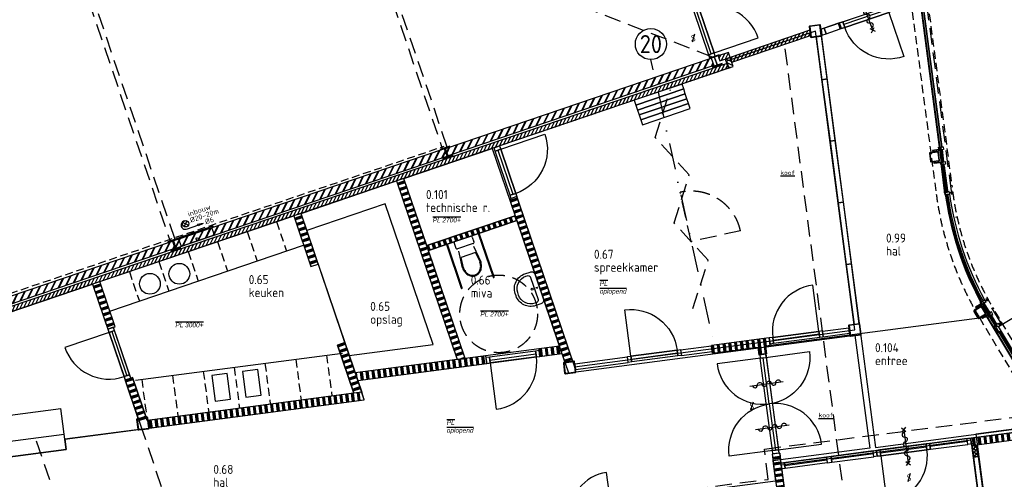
# Model space of a CAD drawing. Header units: millimetres. Extents: x -30480 to 214890, y -181324 to 108676.
# Tile 21 of 48: x 84436 to 103447, y -139206 to -130331. Entities that reach past the tile are written whole.
import ezdxf
from ezdxf.enums import TextEntityAlignment as Align
from ezdxf.xclip import XClip

# ---------------------------------------------------------------- set-up
doc = ezdxf.new("R2010")
doc.units = ezdxf.units.MM
doc.header["$LTSCALE"] = 100
doc.header["$XCLIPFRAME"] = 2
for name, pattern in [('082403 X-ref$0$DASHDOT2', [12.7, 6.35, -3.175, 0, -3.175]), ('082403 X-ref$0$DASHDOTX2', [50.8, 25.4, -12.7, 0, -12.7]), ('082403 X-ref$0$DASHED', [0.75, 0.5, -0.25]), ('082403 X-ref$0$DASHED2', [9.525, 6.35, -3.175]), ('082403 X-ref$0$HIDDEN2', [4.7625, 3.175, -1.5875])]:
    doc.linetypes.add(name, pattern=pattern)
for name, color, linetype in [('082403 X-ref$0$Beveilig-Alg-Az', 253, 'Continuous'), ('082403 X-ref$0$Beveilig-Alg-Txt', 253, 'Continuous'), ('082403 X-ref$0$Beveilig-Dik-Az', 1, '082403 X-ref$0$HIDDEN2'), ('082403 X-ref$0$bib', 253, 'Continuous'), ('082403 X-ref$0$BiKoz-Draai-Az', 253, 'Continuous'), ('082403 X-ref$0$BiKoz-Hout-Az', 253, 'Continuous'), ('082403 X-ref$0$BiKoz-Hout-Drs', 253, 'Continuous'), ('082403 X-ref$0$BiWand-Alg-Arc', 8, 'Continuous'), ('082403 X-ref$0$BiWand-Bakst-Drs', 253, 'Continuous'), ('082403 X-ref$0$BiWand-Syst-Drs', 253, 'Continuous'), ('082403 X-ref$0$BuKoz-Alum-Az', 253, 'Continuous'), ('082403 X-ref$0$BuKoz-Alum-Drs', 253, 'Continuous'), ('082403 X-ref$0$BuWand-Alg-Arc', 253, 'Continuous'), ('082403 X-ref$0$BuWand-Bakst-Drs', 253, 'Continuous'), ('082403 X-ref$0$Construct-Beton-Drs', 253, 'Continuous'), ('082403 X-ref$0$Construct-Staal-Drs', 253, 'Continuous'), ('082403 X-ref$0$DakAfw-Alg-Az', 253, 'Continuous'), ('082403 X-ref$0$DIM25', 8, 'Continuous'), ('082403 X-ref$0$Inricht-Alg-Az', 253, 'Continuous'), ('082403 X-ref$0$kozijn', 8, 'Continuous'), ('082403 X-ref$0$kozijn1', 8, 'Continuous'), ('082403 X-ref$0$MTXT25-1', 253, 'Continuous'), ('082403 X-ref$0$MTXT35-1', 253, 'Continuous'), ('082403 X-ref$0$nieuw uitzet', 253, 'Continuous'), ('082403 X-ref$0$Plafond-Hout-Drs', 8, 'Continuous'), ('082403 X-ref$0$Sanitair-Alg-Az', 253, 'Continuous'), ('082403 X-ref$0$Stramien-Alg-Az', 9, '082403 X-ref$0$DASHDOT2'), ('082403 X-ref$0$Stramien-Alg-Drs', 8, 'Continuous'), ('082403 X-ref$0$Stramien-Alg-Txt', 253, 'Continuous'), ('082403 X-ref$0$Trap-Beton-Az', 253, 'Continuous'), ('082403 X-ref$0$TXT18', 253, 'Continuous'), ('082403 X-ref$0$Vloer-Alg-Arc', 253, 'Continuous')]:
    doc.layers.add(name, color=color, linetype=linetype)
doc.layers.add('082403 X-ref$0$Opp mfa', color=8, linetype='Continuous', plot=False)
doc.layers.add('082403 X-ref$0$Opp trias', color=8, linetype='Continuous', plot=False)
doc.styles.add('082403 X-ref$0$BOS', font='isocp.shx')
doc.styles.add('082403 X-ref$0$BOS3', font='isocp.shx')
doc.styles.add('082403 X-ref$0$Standard', font='isocp.shx')
pattern_1 = [(97.5, (-6e-11, 6e-14), (-111.53755, -14.6842), []), (97.5, (6.2, 0.82), (-111.53755, -14.6842), []), (97.5, (12.39, 1.63), (-111.53755, -14.6842), []), (97.5, (18.59, 2.45), (-111.53755, -14.6842), []), (97.5, (24.79, 3.26), (-111.53755, -14.6842), []), (97.5, (30.98, 4.08), (-111.53755, -14.6842), []), (97.5, (37.18, 4.9), (-111.53755, -14.6842), [])]
pattern_2 = [(198.75, (-6e-11, 6e-14), (36.16194, -106.52964), []), (198.75, (-2.01, 5.92), (36.16194, -106.52964), []), (198.75, (-4.02, 11.84), (36.16194, -106.52964), []), (198.75, (-6.03, 17.75), (36.16194, -106.52964), []), (198.75, (-8.04, 23.67), (36.16194, -106.52964), []), (198.75, (-10.04, 29.59), (36.16194, -106.52964), []), (198.75, (-12.05, 35.51), (36.16194, -106.52964), [])]

# ---------------------------------------------------------------- blocks, each defined once
blk = doc.blocks.new('082403 X-ref$0$wastafel1')
at = {"layer": '082403 X-ref$0$Sanitair-Alg-Az'}
for p, q in [((-51, 18), (-51, -20)), ((-70, -1), (-32, -1))]:
    blk.add_line(p, q, dxfattribs=at)
for points in [[(-180, 325), (-75, 325, -0.414214), (0, 250), (0, -250, -0.414214), (-75, -325), (-180, -325, -0.414214), (-480, -25), (-480, 25, -0.414214)], [(-180, 275), (-150, 275, -0.414214), (-100, 225), (-100, -225, -0.414214), (-150, -275), (-180, -275, -0.414214), (-430, -25), (-430, 25, -0.414214)]]:
    blk.add_lwpolyline(points, format="xyb", close=True, dxfattribs=at)
blk.add_circle((-144, 0), 18.9, dxfattribs=at)
blk = doc.blocks.new('082403 X-ref$0$toilet1')
at = {"layer": '082403 X-ref$0$Sanitair-Alg-Az'}
for p, q in [((-335, 0), (-335, -890)), ((-315, -890), (-315, 0)), ((160, 0), (-160, 0)), ((315, 0), (315, -890)), ((335, -890), (335, 0)), ((-185, -25), (-185, -125)), ((160, -150), (-160, -150)), ((185, -25), (185, -125)), ((-185, -530), (-150, -200)), ((-170, -532), (-149, -330)), ((149, -330), (-149, -330)), ((149, -330), (170, -532)), ((150, -200), (185, -530))]:
    blk.add_line(p, q, dxfattribs=at)
for centre, radius, start, end in [((-160, -25), 25, 90, 180), ((160, -25), 25, 0, 90), ((-160, -125), 25, 180, 270), ((160, -125), 25, 270, 0), ((76, -530), 261, 180, 199.204), ((76, -530), 246, 180, 199.204), ((-76, -530), 246, 340.796, 0), ((-76, -530), 261, 340.796, 0), ((39, -543), 222, 199.204, 220.0608), ((39, -543), 207, 199.204, 220.0608), ((15, -563), 191, 220.0608, 243.7761), ((15, -563), 176, 220.0608, 243.7761), ((0, -594), 156, 243.7761, 270), ((0, -594), 141, 243.7761, 270), ((0, -594), 141, 270, 296.2239), ((0, -594), 156, 270, 296.2239), ((-15, -563), 176, 296.2239, 319.9392), ((-15, -563), 191, 296.2239, 319.9392), ((-39, -543), 207, 319.9392, 340.796), ((-39, -543), 222, 319.9392, 340.796), ((-325, -890), 10, 180, 0), ((325, -890), 10, 180, 0)]:
    blk.add_arc(centre, radius, start, end, dxfattribs=at)
blk = doc.blocks.new('082403 X-ref$0$binkozdeur1034')
at = {"layer": '082403 X-ref$0$BiKoz-Draai-Az'}
blk.add_lwpolyline([(967, 0), (67, 0), (67, -900, 0.414214)], format="xyb", close=True, dxfattribs=at)
at = {"layer": '082403 X-ref$0$BiKoz-Hout-Az'}
blk.add_line((67, 57), (967, 57), dxfattribs=at)
blk.add_lwpolyline([(67, 0), (967, 0), (967, 114), (67, 114)], close=True, dxfattribs=at)
at = {"layer": '082403 X-ref$0$BiKoz-Hout-Drs'}
for points in [[(0, 0), (67, 0), (67, 114), (0, 114)], [(967, 0), (1034, 0), (1034, 114), (967, 114)]]:
    blk.add_lwpolyline(points, close=True, dxfattribs=at)
blk = doc.blocks.new('082403 X-ref$0$slot van binnenuit zonder sleutel')
at = {"layer": '082403 X-ref$0$Beveilig-Alg-Txt'}
blk.add_line((47, 157), (-47, -157), dxfattribs=at)
at = {"layer": '082403 X-ref$0$Beveilig-Alg-Txt', "style": '082403 X-ref$0$BOS'}
blk.add_text('S', height=250, dxfattribs=at).set_placement((0, 0), align=Align.MIDDLE)
blk = doc.blocks.new('082403 X-ref$0$aangifte deur zelfsluitend')
at = {"layer": '082403 X-ref$0$Beveilig-Alg-Az'}
blk.add_line((0, -651), (0, 651), dxfattribs=at)
blk.add_lwpolyline([(0, -543, 1), (0, -362, -1), (0, -181, 1), (0, 0, -1), (0, 181, 1), (0, 362, -1), (0, 543)], format="xyb", dxfattribs=at)
blk = doc.blocks.new('082403 X-ref$0$aangifte deur 30 minuten (zelfsluitend)')
at = {"layer": '082403 X-ref$0$Beveilig-Alg-Az'}
blk.add_line((0, -651), (0, 651), dxfattribs=at)
blk.add_lwpolyline([(0, -543, 1), (0, -362, -1), (0, -181, 1), (0, 0, -1), (0, 181, 1), (0, 362, -1), (0, 543)], format="xyb", dxfattribs=at)
for points in [[(-81, 568), (82, 732)], [(80, 571), (-78, 729)], [(-81, -735), (82, -571)], [(80, -732), (-78, -574)]]:
    blk.add_lwpolyline(points, dxfattribs=at)
blk = doc.blocks.new('082403 X-ref$0$brandslanghaspel 20m (inbouw)')
at = {"layer": '082403 X-ref$0$Beveilig-Alg-Az'}
for p, q in [((-86, 119), (86, 291)), ((-86, 291), (86, 119)), ((0, 0), (424, 0)), ((644, 0), (424, 30)), ((424, -30), (424, 30)), ((644, 0), (424, -30))]:
    blk.add_line(p, q, dxfattribs=at)
blk.add_circle((0, 205), 122, dxfattribs=at)
blk.add_arc((-27, 163), 165, 80.6472, 279.3528, dxfattribs=at)
at = {"layer": '082403 X-ref$0$Beveilig-Alg-Txt', "style": '082403 X-ref$0$BOS'}
for s, p in [('%%C20-20m', (202, 172)), ('inbouw', (200, 424)), ('%%C6', (728, -77))]:
    blk.add_text(s, height=200, dxfattribs=at).set_placement(p)
blk = doc.blocks.new('082403 X-ref$0$brandslanghaspel 25-30m inbouw')
at = {"layer": '082403 X-ref$0$Beveilig-Alg-Az', "linetype": 'Continuous', "ltscale": 400}
blk.add_lwpolyline([(-367.5, 0), (367.5, 0), (367.5, -18, -0.414214), (364.5, -21), (-364.5, -21, -0.414214), (-367.5, -18)], format="xyb", close=True, dxfattribs=at)
at = {"layer": '082403 X-ref$0$Beveilig-Alg-Az'}
blk.add_lwpolyline([(-340, 0), (-340, 144), (340, 144), (340, 0)], close=True, dxfattribs=at)
at = {"layer": '082403 X-ref$0$Beveilig-Alg-Az', "linetype": '082403 X-ref$0$HIDDEN2', "ltscale": 0.1}
blk.add_lwpolyline([(19.999512, 144), (19.999512, 111.200195, -1), (-20.000488, 111.200192), (-20, 144)], format="xyb", dxfattribs=at)
blk = doc.blocks.new('082403 X-ref$0$ruimtenummer met m2_1')
at = {"layer": '082403 X-ref$0$MTXT25-1', "style": '082403 X-ref$0$BOS'}
blk.add_attdef('OPPERVLAKTE', (0, 498), '', height=250, dxfattribs=at)
at = {"layer": '082403 X-ref$0$MTXT35-1', "style": '082403 X-ref$0$BOS'}
for tag, p in [('RUIMTENUMMER', (-8, 1448)), ('RUIMTENAAM', (-8, 948))]:
    blk.add_attdef(tag, p, '', height=350, dxfattribs=at)
blk = doc.blocks.new('*U86')
at = {"layer": '082403 X-ref$0$Construct-Staal-Drs'}
blk.add_lwpolyline([(-100, -95), (100, -95), (100, -85), (21.25, -85, -0.41421356), (3.25, -67), (3.25, 67, -0.41421356), (21.25, 85), (100, 85), (100, 95), (-100, 95), (-100, 85), (-21.25, 85, -0.41421356), (-3.25, 67), (-3.25, -67, -0.41421356), (-21.25, -85), (-100, -85)], format="xyb", close=True, dxfattribs=at)
blk = doc.blocks.new('*U83')
at = {"layer": '082403 X-ref$0$Construct-Staal-Drs'}
for points in [[(-110, -98, 0.414214), (-98, -110), (98, -110, 0.414214), (110, -98), (110, 98, 0.414214), (98, 110), (-98, 110, 0.414214), (-110, 98)], [(-100, -98, 0.414214), (-98, -100), (98, -100, 0.414214), (100, -98), (100, 98, 0.414214), (98, 100), (-98, 100, 0.414214), (-100, 98)]]:
    blk.add_lwpolyline(points, format="xyb", close=True, dxfattribs=at)
blk = doc.blocks.new('*U84')
at = {"layer": '082403 X-ref$0$Construct-Staal-Drs'}
for points in [[(75, 90), (-75, 90, 0.414214), (-90, 75), (-90, -75, 0.414214), (-75, -90), (75, -90, 0.414214), (90, -75), (90, 75, 0.414214)], [(75, 80), (-75, 80, 0.414214), (-80, 75), (-80, -75, 0.414214), (-75, -80), (75, -80, 0.414214), (80, -75), (80, 75, 0.414214)]]:
    blk.add_lwpolyline(points, format="xyb", close=True, dxfattribs=at)
blk = doc.blocks.new('082403 X-ref$0$kolom220x220')
at = {"layer": '082403 X-ref$0$Construct-Staal-Drs'}
for points in [[(15, -110), (205, -110, 0.414214), (220, -95), (220, 95, 0.414214), (205, 110), (15, 110, 0.414214), (0, 95), (0, -95, 0.414214)], [(15, -100), (205, -100, 0.414214), (210, -95), (210, 95, 0.414214), (205, 100), (15, 100, 0.414214), (10, 95), (10, -95, 0.414214)]]:
    blk.add_lwpolyline(points, format="xyb", close=True, dxfattribs=at)
blk = doc.blocks.new('082403 X-ref')
at = {"layer": '082403 X-ref$0$BiWand-Alg-Arc'}
h = blk.add_hatch(dxfattribs=at)
h.set_pattern_fill('SWAND', color=256, angle=90, style=0)
h.set_pattern_definition(pattern_2)
h.paths.add_polyline_path([(42410, 40117), (42268, 40069), (43439, 36621), (43591, 36641)])
h = blk.add_hatch(dxfattribs=at)
h.set_pattern_fill('SWAND', color=256, angle=108.75, style=0)
h.set_pattern_definition([(198.75, (-6e-11, 6e-14), (36.16194, -106.52964), []), (198.75, (-2.01, 5.92), (36.16194, -106.52964), []), (198.75, (-4.02, 11.84), (36.16194, -106.52964), []), (198.75, (-6.03, 17.75), (36.16194, -106.52964), []), (198.75, (-8.04, 23.67), (36.16194, -106.52964), []), (198.75, (-10.04, 29.59), (36.16194, -106.52964), []), (198.75, (-12.05, 35.51), (36.16194, -106.52964), [])])
h.paths.add_polyline_path([(45619, 36577), (45669, 36584), (44589, 39765), (44542, 39749)])
h.paths.add_polyline_path([(45517, 36564), (45619, 36577), (44542, 39749), (44447, 39717)])
h = blk.add_hatch(dxfattribs=at)
h.set_pattern_fill('SWAND', color=256, angle=90, style=0)
h.set_pattern_definition(pattern_2)
h.paths.add_polyline_path([(40422, 39442), (40280, 39394), (40612, 38414), (40754, 38462)])
h = blk.add_hatch(dxfattribs=at)
h.set_pattern_fill('SWAND', color=256, style=0)
h.set_pattern_definition([(108.75, (169.37, -498.95), (-106.52964, -36.16194), []), (108.75, (175.29, -496.94), (-106.52964, -36.16194), []), (108.75, (181.21, -494.93), (-106.52964, -36.16194), []), (108.75, (187.12, -492.92), (-106.52964, -36.16194), []), (108.75, (193.04, -490.91), (-106.52964, -36.16194), []), (108.75, (198.96, -488.9), (-106.52964, -36.16194), []), (108.75, (204.88, -486.89), (-106.52964, -36.16194), [])])
h.paths.add_polyline_path([(44556, 39397), (42851, 38819), (42883, 38724), (44588, 39302)])
h = blk.add_hatch(dxfattribs=at)
h.set_pattern_fill('SWAND', color=256, angle=90, style=0)
h.set_pattern_definition(pattern_2)
h.paths.add_polyline_path([(36539, 38124), (36397, 38076), (36693, 37205), (36835, 37253)])
h = blk.add_hatch(dxfattribs=at)
h.set_pattern_fill('SWAND', color=256, angle=90, style=0)
h.set_pattern_definition(pattern_2)
h.paths.add_polyline_path([(41269, 36947), (41127, 36899), (41443, 35967), (41595, 35987), (41517, 36216), (41517, 36216), (41468, 36361)])
h = blk.add_hatch(dxfattribs=at)
h.set_pattern_fill('SWAND', color=256, style=0)
h.set_pattern_definition([(277.5, (46114.8, 36430.86), (111.5375, 14.6842), []), (277.5, (46108.6, 36430.04), (111.5375, 14.6842), []), (277.5, (46102.4, 36429.23), (111.5375, 14.6842), []), (277.5, (46096.21, 36428.41), (111.5375, 14.6842), []), (277.5, (46090.01, 36427.6), (111.5375, 14.6842), []), (277.5, (46083.81, 36426.78), (111.5375, 14.6842), []), (277.5, (46077.62, 36425.96), (111.5375, 14.6842), [])])
h.paths.add_polyline_path([(48345, 36890), (48365, 36741), (49244, 36857), (49263, 36711), (49412, 36731), (49393, 36877), (49483, 36888), (49463, 37037), (48345, 36890)])
h = blk.add_hatch(dxfattribs=at)
h.set_pattern_fill('SWAND', color=256, style=0)
h.set_pattern_definition(pattern_1)
h.paths.add_polyline_path([(43993, 36657), (43988, 36693), (41468, 36361), (41517, 36216), (44007, 36544)])
h = blk.add_hatch(dxfattribs=at)
h.set_pattern_fill('SWAND', color=256, style=0)
h.set_pattern_definition(pattern_1)
h.paths.add_polyline_path([(45410, 36880), (45013, 36828), (45033, 36679), (45459, 36735)])
h = blk.add_hatch(dxfattribs=at)
h.set_pattern_fill('SWAND', color=256, angle=90, style=0)
h.set_pattern_definition(pattern_2)
h.paths.add_polyline_path([(37167, 36274), (37025, 36226), (37298, 35421), (37450, 35441)])
h = blk.add_hatch(dxfattribs=at)
h.set_pattern_fill('SWAND', color=256, style=0)
h.set_pattern_definition(pattern_1)
h.paths.add_polyline_path([(37471, 35444), (37491, 35296), (41644, 35842), (41595, 35987)])
h = blk.add_hatch(dxfattribs=at)
h.set_pattern_fill('SWAND', color=256, style=0)
h.set_pattern_definition([(97.5, (-765.37, 4664.52), (-111.53755, -14.6842), []), (97.5, (-759.17, 4665.34), (-111.53755, -14.6842), []), (97.5, (-752.98, 4666.15), (-111.53755, -14.6842), []), (97.5, (-746.78, 4666.97), (-111.53755, -14.6842), []), (97.5, (-740.59, 4667.78), (-111.53755, -14.6842), []), (97.5, (-734.39, 4668.6), (-111.53755, -14.6842), []), (97.5, (-728.19, 4669.42), (-111.53755, -14.6842), [])])
h.paths.add_polyline_path([(54813, 35145), (54729, 35285), (53351, 35104), (53371, 34955)])
h = blk.add_hatch(dxfattribs=at)
h.set_pattern_fill('SWAND', color=256, style=0)
h.set_pattern_definition([(7.5, (53469.74, 34967.87), (-14.6842, 111.5375), []), (7.5, (53470.55, 34961.68), (-14.6842, 111.5375), []), (7.5, (53471.37, 34955.48), (-14.6842, 111.5375), []), (7.5, (53472.18, 34949.28), (-14.6842, 111.5375), []), (7.5, (53473, 34943.09), (-14.6842, 111.5375), []), (7.5, (53473.82, 34936.89), (-14.6842, 111.5375), []), (7.5, (53474.63, 34930.69), (-14.6842, 111.5375), [])])
h.paths.add_polyline_path([(49750, 33014), (49899, 33034), (49664, 34813), (49516, 34794)])
h = blk.add_hatch(dxfattribs=at)
h.set_pattern_fill('_USER', color=256, scale=50, angle=45, style=0, double=1, pattern_type=0)
h.set_pattern_definition([(322.5, (53476.566, 34968.77), (30.438, 39.668), []), (52.5, (53476.566, 34968.77), (-39.668, 30.438), [])])
h.paths.add_polyline_path([(53506, 34746), (53477, 34969), (53377, 34956), (53407, 34733)])
at = {"layer": '082403 X-ref$0$BuWand-Alg-Arc'}
h = blk.add_hatch(dxfattribs=at)
h.set_pattern_fill('ANSI31', color=256, scale=18, angle=18.75, style=0)
h.set_pattern_definition([(63.75, (-89.896, -83.3), (-51.256277, 25.2768), [])])
h.paths.add_polyline_path([(50257, 42876), (50244, 42977), (48706, 42455), (48738, 42361)])
h = blk.add_hatch(dxfattribs=at)
h.set_pattern_fill('METSW', color=256, scale=2, style=0)
h.set_pattern_definition([(63.75, (27883.39, 52291.82), (-98.656, 48.65176), []), (63.75, (27878.57, 52306.02), (-98.656, 48.65176), [])])
h.paths.add_polyline_path([(48343, 42438), (48392, 42296), (43260, 40554), (43212, 40696)])
h = blk.add_hatch(dxfattribs=at)
h.set_pattern_fill('ANSI31', color=256, scale=18, angle=18.75, style=0)
h.set_pattern_definition([(63.75, (8999.98, -26513.08), (-51.256277, 25.2768), [])])
h.paths.add_polyline_path([(48706, 42455), (48674, 42550), (48475, 42482), (48507, 42388)])
h = blk.add_hatch(dxfattribs=at)
h.set_pattern_fill('ANSI31', color=256, scale=18, angle=108.75, style=0)
h.set_pattern_definition([(153.75, (117674.514, 2749.06), (-25.2768, -51.256277), [])])
h.paths.add_polyline_path([(48706, 42455), (48611, 42423), (48673, 42243), (48767, 42275)])
h = blk.add_hatch(dxfattribs=at)
h.set_pattern_fill('ANSI31', color=256, scale=18, angle=18.75, style=0)
h.paths.add_polyline_path([(48673, 42243), (48640, 42338), (30560, 36200), (30592, 36106)])
h = blk.add_hatch(dxfattribs=at)
h.set_pattern_fill('METSW', color=256, scale=2, style=0)
h.set_pattern_definition([(63.75, (23480.28, 48913.19), (-98.656, 48.65176), []), (63.75, (23475.46, 48927.4), (-98.656, 48.65176), [])])
h.paths.add_polyline_path([(43193, 40689), (43242, 40547), (38005, 38770), (37957, 38912)])
h = blk.add_hatch(dxfattribs=at)
h.set_pattern_fill('METSW', color=256, scale=2, style=0)
h.set_pattern_definition([(63.75, (19077.17, 45534.57), (-98.656, 48.65176), []), (63.75, (19072.34, 45548.77), (-98.656, 48.65176), [])])
h.paths.add_polyline_path([(32701, 37128), (32750, 36986), (37986, 38763), (37938, 38906)])
at = {"layer": '082403 X-ref$0$Beveilig-Dik-Az'}
blk.add_lwpolyline([(33803, 23675), (34596, 24620), (39517, 26290), (40319, 23928), (43264, 24927), (42114, 28316), (46066, 29658), (44645, 33698), (49442, 34306), (49372, 34891), (55879, 35721)], dxfattribs=at)
at = {"layer": '082403 X-ref$0$BiKoz-Draai-Az'}
for points in [[(54351, 36486), (53887, 37258), (54659, 37721, -0.414214)], [(49464, 35762), (49346, 36655), (50238, 36772, -0.414214)], [(49464, 35762), (49346, 36655), (48454, 36537, 0.414214)], [(49464, 35762), (49581, 34870), (48689, 34752, -0.414214)], [(49464, 35762), (49581, 34870), (50473, 34987, 0.414214)], [(45634, 33541), (46427, 33646), (46323, 34439, 0.414214)]]:
    blk.add_lwpolyline(points, format="xyb", close=True, dxfattribs=at)
blk.add_lwpolyline([(49525, 34863), (49290, 36647), (49403, 36662), (49638, 34877)], close=True, dxfattribs=at)
at = {"layer": '082403 X-ref$0$BiKoz-Hout-Drs'}
for p, q in [((53292, 35038), (52566, 34943)), ((51475, 34799), (50664, 34692)), ((49763, 34574), (50574, 34680))]:
    blk.add_line(p, q, dxfattribs=at)
for points in [[(50463, 42999), (50478, 42883), (50563, 42912), (50526, 43020)], [(50563, 42912), (50835, 43005), (50798, 43113), (50526, 43020)], [(50920, 43034), (50884, 43142), (50798, 43113), (50835, 43005)], [(50480, 42023), (50579, 42037), (50470, 42867), (50371, 42854)], [(50637, 40834), (50736, 40847), (50579, 42037), (50480, 42023)], [(50793, 39644), (50893, 39657), (50736, 40847), (50637, 40834)], [(50950, 38454), (51049, 38467), (50893, 39657), (50793, 39644)], [(51102, 37299), (51201, 37312), (51049, 38467), (50950, 38454)], [(51014, 37126), (51001, 37225), (50490, 37158), (50503, 37059)], [(48360, 36777), (48347, 36876), (47752, 36798), (47765, 36699)], [(49281, 36714), (49290, 36647), (49403, 36662), (49394, 36728)], [(52574, 34886), (53299, 34982), (53285, 35095), (52559, 34999)], [(49533, 34796), (49525, 34863), (49638, 34877), (49646, 34811)], [(50671, 34636), (51482, 34743), (51467, 34856), (50656, 34749)], [(49771, 34517), (49756, 34630), (50567, 34737), (50582, 34624)], [(53563, 33543), (53663, 33556), (53506, 34746), (53407, 34733)]]:
    blk.add_lwpolyline(points, close=True, dxfattribs=at)
at = {"layer": '082403 X-ref$0$BiWand-Bakst-Drs'}
for points in [[(48738, 42361), (50257, 42876), (50244, 42977), (48706, 42455)], [(48507, 42388), (48706, 42455), (48674, 42550), (48475, 42482)], [(48767, 42275), (48706, 42455), (48611, 42423), (48673, 42243)]]:
    blk.add_lwpolyline(points, close=True, dxfattribs=at)
at = {"layer": '082403 X-ref$0$BiWand-Syst-Drs'}
for points in [[(42410, 40117), (42268, 40069), (43439, 36621), (43591, 36641)], [(44589, 39765), (44447, 39717), (45517, 36564), (45669, 36584)], [(40612, 38414), (40754, 38462), (40422, 39442), (40280, 39394)], [(42883, 38724), (42851, 38819), (44556, 39397), (44588, 39302)], [(36693, 37205), (36835, 37253), (36539, 38124), (36397, 38076)], [(41443, 35967), (41127, 36899), (41269, 36947), (41595, 35987)], [(48345, 36890), (48365, 36741), (49244, 36857), (49263, 36711), (49412, 36731), (49393, 36877), (49483, 36888), (49463, 37037), (48345, 36890)], [(41468, 36361), (41517, 36216), (44007, 36544), (43988, 36693), (41468, 36361)], [(41517, 36216), (44007, 36544), (43988, 36693), (41468, 36361)], [(45459, 36735), (45410, 36880), (45013, 36828), (45033, 36679)], [(37279, 35479), (37025, 36226), (37167, 36274), (37430, 35499)], [(37491, 35296), (41644, 35842), (41595, 35987), (37471, 35444)], [(53351, 35104), (54772, 35291), (54856, 35150), (53371, 34955)], [(49750, 33014), (49899, 33034), (49664, 34813), (49516, 34794)]]:
    blk.add_lwpolyline(points, close=True, dxfattribs=at)
at = {"layer": '082403 X-ref$0$BuKoz-Alum-Az'}
blk.add_line((53633, 37507), (54915, 35373), dxfattribs=at)
at = {"layer": '082403 X-ref$0$BuKoz-Alum-Drs'}
blk.add_line((53556, 37696), (53564, 37681), dxfattribs=at)
at = {"layer": '082403 X-ref$0$BuWand-Alg-Arc'}
blk.add_line((53063, 39375), (53065, 39360), dxfattribs=at)
at = {"layer": '082403 X-ref$0$BuWand-Bakst-Drs'}
for points in [[(48392, 42296), (43260, 40554), (43212, 40696), (48343, 42438)], [(30560, 36200), (48640, 42338), (48673, 42243), (30592, 36106)], [(38005, 38770), (43242, 40547), (43193, 40689), (37957, 38912)], [(37986, 38763), (32750, 36986), (32701, 37128), (37938, 38906)]]:
    blk.add_lwpolyline(points, close=True, dxfattribs=at)
at = {"layer": '082403 X-ref$0$Construct-Beton-Drs', "linetype": '082403 X-ref$0$DASHED', "ltscale": 3}
blk.add_line((32676, 37173), (43186, 40740), dxfattribs=at)
at = {"layer": '082403 X-ref$0$DakAfw-Alg-Az'}
blk.add_line((54729, 35285), (49689, 34621), dxfattribs=at)
at = {"layer": '082403 X-ref$0$DIM25', "linetype": '082403 X-ref$0$DASHED2', "ltscale": 0.01}
blk.add_line((52985, 39843), (52930, 39836), dxfattribs=at)
at = {"layer": '082403 X-ref$0$Inricht-Alg-Az', "linetype": '082403 X-ref$0$HIDDEN2'}
blk.add_line((48369, 42458), (35037, 47636), dxfattribs=at)
at = {"layer": '082403 X-ref$0$Inricht-Alg-Az', "linetype": '082403 X-ref$0$DASHDOTX2', "ltscale": 0.2}
blk.add_line((47316, 41783), (48411, 36834), dxfattribs=at)
at = {"layer": '082403 X-ref$0$Inricht-Alg-Az', "linetype": '082403 X-ref$0$HIDDEN2', "ltscale": 0.5}
for p, q in [((39948, 39282), (40141, 38713)), ((39380, 39089), (39573, 38521)), ((38812, 38896), (39005, 38328)), ((38244, 38703), (38437, 38135)), ((37676, 38510), (37868, 37942)), ((37107, 38317), (37300, 37749)), ((40915, 36704), (41019, 35911)), ((39725, 36548), (39829, 35755)), ((40320, 36626), (40424, 35833)), ((37940, 36313), (38045, 35520)), ((38535, 36391), (38640, 35598)), ((39130, 36470), (39235, 35676)), ((37346, 36235), (37450, 35441))]:
    blk.add_line(p, q, dxfattribs=at)
at = {"layer": '082403 X-ref$0$Inricht-Alg-Az'}
for p, q in [((36732, 37556), (40472, 38826)), ((37227, 36219), (41220, 36745))]:
    blk.add_line(p, q, dxfattribs=at)
at = {"layer": '082403 X-ref$0$Inricht-Alg-Az', "color": 8}
for p, q in [((32268, 35213), (35782, 35676)), ((35886, 34883), (35782, 35676)), ((31927, 34664), (35847, 35180)), ((31722, 34334), (35886, 34883))]:
    blk.add_line(p, q, dxfattribs=at)
at = {"layer": '082403 X-ref$0$Inricht-Alg-Az', "linetype": '082403 X-ref$0$HIDDEN2'}
for points in [[(40293, 49420), (40198, 49388), (43150, 40691), (43245, 40723)], [(35037, 47636), (34942, 47604), (37895, 38907), (37990, 38939)]]:
    blk.add_lwpolyline(points, close=True, dxfattribs=at)
at = {"layer": '082403 X-ref$0$Inricht-Alg-Az'}
for points in [[(46887, 41531), (47810, 41845), (47778, 41939), (46854, 41626)], [(46919, 41437), (47842, 41750), (47810, 41845), (46887, 41531)], [(46951, 41342), (47874, 41655), (47842, 41750), (46919, 41437)], [(46983, 41247), (47906, 41561), (47874, 41655), (46951, 41342)], [(47015, 41153), (47938, 41466), (47906, 41561), (46983, 41247)], [(45723, 36430), (46740, 36564), (46727, 36663), (45710, 36529)], [(38762, 35816), (39060, 35855), (38995, 36351), (38697, 36312)], [(39357, 35894), (39655, 35933), (39589, 36429), (39292, 36390)]]:
    blk.add_lwpolyline(points, close=True, dxfattribs=at)
at = {"layer": '082403 X-ref$0$Inricht-Alg-Az', "linetype": '082403 X-ref$0$HIDDEN2'}
blk.add_lwpolyline([(47990, 37608), (48284, 38538), (47625, 39257), (47919, 40186), (47260, 40906), (47554, 41835)], dxfattribs=at)
blk.add_lwpolyline([(47954, 38897), (47744, 39849, -0.414214), (48906, 39108)], format="xyb", close=True, dxfattribs=at)
at = {"layer": '082403 X-ref$0$Inricht-Alg-Az'}
blk.add_lwpolyline([(41353, 36699), (42970, 36912), (42049, 39625), (40534, 39111)], dxfattribs=at)
for centre in [(38072, 38275), (37504, 38082)]:
    blk.add_circle(centre, 200, dxfattribs=at)
at = {"layer": '082403 X-ref$0$Inricht-Alg-Az', "linetype": '082403 X-ref$0$HIDDEN2'}
blk.add_circle((44238, 37501), 750, dxfattribs=at)
at = {"layer": '082403 X-ref$0$kozijn', "linetype": '082403 X-ref$0$HIDDEN2'}
for p, q in [((52982, 39870), (52517, 43399)), ((53925, 37343), (53680, 37750))]:
    blk.add_line(p, q, dxfattribs=at)
at = {"layer": '082403 X-ref$0$kozijn'}
blk.add_lwpolyline([(53930, 37174), (54297, 36563), (54275, 36550), (53908, 37161)], close=True, dxfattribs=at)
at = {"layer": '082403 X-ref$0$kozijn1'}
for p, q in [((52442, 43389), (52792, 40727)), ((52799, 40673), (52830, 40439)), ((52779, 40353), (52842, 39876)), ((52840, 40361), (52903, 39884)), ((53728, 37523), (53615, 37711)), ((53860, 37304), (53756, 37476))]:
    blk.add_line(p, q, dxfattribs=at)
for points in [[(52433, 43398), (52787, 40716), (52762, 40712), (52409, 43395)], [(52822, 40730), (52829, 40677), (52792, 40672), (52791, 40682), (52766, 40679), (52767, 40669), (52738, 40665), (52734, 40691), (52731, 40718), (52760, 40722), (52762, 40712), (52787, 40716), (52785, 40726)], [(52739, 40657), (52736, 40675), (52614, 40659), (52617, 40641)], [(52824, 40428), (52791, 40682), (52766, 40679), (52800, 40425)], [(52768, 40439), (52770, 40421), (52648, 40405), (52646, 40423)], [(52774, 40392), (52769, 40431), (52798, 40435), (52800, 40425), (52824, 40428), (52823, 40438), (52860, 40443), (52867, 40389), (52827, 40384), (52825, 40399)], [(52774, 40391), (52779, 40353), (52809, 40357), (52807, 40367), (52832, 40370), (52833, 40360), (52840, 40361), (52838, 40382), (52823, 40380), (52820, 40398)], [(52897, 39874), (52832, 40370), (52807, 40367), (52873, 39870)], [(52849, 39838), (52844, 39876), (52873, 39880), (52875, 39871), (52899, 39874), (52898, 39884), (52905, 39885), (52908, 39863), (52893, 39862), (52895, 39844)], [(52849, 39837), (52854, 39799), (52884, 39803), (52882, 39813), (52907, 39816), (52908, 39806), (52945, 39811), (52938, 39864), (52898, 39859), (52900, 39844)], [(52976, 39850), (52978, 39835), (52942, 39830), (52941, 39845)], [(53001, 39818), (52993, 39872), (52974, 39869), (52981, 39815)], [(53564, 37681), (53556, 37696), (53448, 37632), (53457, 37616)], [(53618, 37774), (53644, 37727), (53611, 37709), (53607, 37718), (53585, 37706), (53590, 37697), (53563, 37682), (53551, 37705), (53537, 37730), (53563, 37744), (53568, 37735), (53590, 37748), (53585, 37756)], [(53727, 37510), (53604, 37716), (53582, 37703), (53706, 37498)], [(53666, 37761), (53659, 37775), (53627, 37757), (53634, 37744)], [(53667, 37801), (53693, 37754), (53675, 37744), (53649, 37792)], [(53675, 37491), (53684, 37475), (53579, 37412), (53570, 37427)], [(53782, 37492), (53754, 37538), (53722, 37519), (53727, 37510), (53706, 37498), (53701, 37506), (53675, 37491), (53688, 37468), (53703, 37444), (53729, 37460), (53723, 37468), (53745, 37481), (53750, 37473)], [(53859, 37292), (53745, 37481), (53723, 37468), (53837, 37279)], [(53827, 37239), (53807, 37272), (53832, 37287), (53837, 37279), (53859, 37292), (53854, 37300), (53885, 37319), (53913, 37273), (53879, 37252), (53871, 37265)], [(53926, 37321), (53934, 37308), (53903, 37290), (53895, 37303)], [(53961, 37302), (53933, 37348), (53916, 37338), (53944, 37292)], [(53827, 37238), (53887, 37137), (53913, 37153), (53908, 37161), (53930, 37174), (53935, 37165), (53941, 37169), (53889, 37255), (53876, 37247), (53867, 37262)]]:
    blk.add_lwpolyline(points, close=True, dxfattribs=at)
for radius, start, end in [(6001, 187.7758, 208.6811), (5976, 187.777, 208.7759), (5939, 187.8752, 208.6784)]:
    blk.add_arc((58828, 40624), radius, start, end, dxfattribs=at)
at = {"layer": '082403 X-ref$0$nieuw uitzet', "linetype": '082403 X-ref$0$HIDDEN2', "ltscale": 0.5}
for p, q in [((48760, 72095), (52993, 39945)), ((51975, 45228), (52687, 39816)), ((56973, 32307), (53808, 37574)), ((56306, 32795), (53519, 37434))]:
    blk.add_line(p, q, dxfattribs=at)
at = {"layer": '082403 X-ref$0$nieuw uitzet'}
for points in [[(52574, 34886), (52507, 34877), (52492, 34990), (52559, 34999)], [(53366, 34991), (53299, 34982), (53285, 35095), (53351, 35104)], [(51549, 34751), (51482, 34742), (51467, 34856), (51534, 34864)], [(51615, 34760), (51549, 34751), (51534, 34864), (51600, 34873)], [(53506, 34746), (53477, 34969), (53377, 34956), (53407, 34733)], [(49771, 34517), (49704, 34508), (49689, 34621), (49756, 34630)], [(50671, 34636), (50656, 34749), (50567, 34737), (50582, 34624)]]:
    blk.add_lwpolyline(points, close=True, dxfattribs=at)
at = {"layer": '082403 X-ref$0$nieuw uitzet', "linetype": '082403 X-ref$0$HIDDEN2', "ltscale": 0.5}
for radius in [6194, 5874]:
    blk.add_arc((58828, 40624), radius, 187.5, 211, dxfattribs=at)
at = {"layer": '082403 X-ref$0$Opp mfa'}
blk.add_lwpolyline([(50453, 42995), (51516, 34923), (54770, 35351), (54828, 35324), (54952, 35398), (54776, 35692), (53673, 37528), (53673, 37528), (53589, 37657, -0.098401), (52860, 39884), (52782, 40474), (52762, 40627), (52762, 40627), (52762, 40627), (52382, 43513), (52218, 43493), (52201, 43506), (52191, 43585)], format="xyb", close=True, dxfattribs=at)
for points in [[(44257, 40744), (45705, 36478), (51116, 37190), (50356, 42963), (48639, 42380), (48684, 42247)], [(42410, 40117), (44115, 40696), (44556, 39397), (42851, 38819)], [(40422, 39442), (42268, 40069), (43439, 36621), (41468, 36361)], [(36539, 38124), (40280, 39394), (40612, 38414), (40754, 38462), (41269, 36947), (41127, 36899), (41443, 35967), (37450, 35441), (37167, 36274), (37133, 36262), (36801, 37241), (36835, 37253)], [(42883, 38724), (44588, 39302), (45410, 36880), (43591, 36641)], [(31066, 36267), (36397, 38076), (37348, 35277), (35860, 35081), (35886, 34883), (31722, 34334)]]:
    blk.add_lwpolyline(points, close=True, dxfattribs=at)
blk.add_lwpolyline([(11242, 31840), (26746, 33982), (26845, 33692), (27087, 33724), (26724, 34793), (31066, 36267), (31722, 34334), (35886, 34883), (35860, 35081), (41644, 35842), (41517, 36216), (45459, 36735), (45586, 36361), (51116, 37089), (51403, 34908), (49533, 34662), (49584, 34270), (46437, 33856), (46486, 33711), (42341, 33165), (42163, 33692), (38069, 33153), (38102, 33056), (15502, 30081)], dxfattribs=at)
at = {"layer": '082403 X-ref$0$Opp trias'}
for points in [[(54074, 30433), (56959, 30813), (56807, 31962), (56749, 32408), (54965, 35377), (53449, 35177)], [(53363, 35065), (49695, 34582), (50188, 30835), (51972, 31070), (53500, 19470), (56147, 19818), (55795, 22495), (55031, 22395)]]:
    blk.add_lwpolyline(points, close=True, dxfattribs=at)
at = {"layer": '082403 X-ref$0$Plafond-Hout-Drs', "linetype": '082403 X-ref$0$HIDDEN2'}
for p, q in [((50497, 37109), (49760, 42707)), ((50805, 34768), (50512, 36996)), ((51304, 30982), (50820, 34655))]:
    blk.add_line(p, q, dxfattribs=at)
at = {"layer": '082403 X-ref$0$Stramien-Alg-Az'}
blk.add_line((47221, 42214), (47177, 42411), dxfattribs=at)
at = {"layer": '082403 X-ref$0$Stramien-Alg-Drs'}
blk.add_circle((47177, 42711), 300, dxfattribs=at)
at = {"layer": '082403 X-ref$0$Trap-Beton-Az', "linetype": '082403 X-ref$0$HIDDEN2'}
blk.add_lwpolyline([(37315, 35373), (40372, 26369), (38478, 25726), (35293, 35107)], dxfattribs=at)
at = {"layer": '082403 X-ref$0$Vloer-Alg-Arc'}
blk.add_lwpolyline([(49393, 36877), (49412, 36731), (49394, 36728), (49646, 34811), (49664, 34813), (49689, 34621), (54741, 35287), (54907, 35386), (53673, 37440)], close=True, dxfattribs=at)
at = {"rotation": 18.74999999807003}
for name, p in [('082403 X-ref$0$toilet1', (43546, 38949)), ('082403 X-ref$0$wastafel1', (45021, 38026))]:
    blk.add_blockref(name, p, dxfattribs=at)
at = {"layer": '082403 X-ref$0$bib'}
for name, p, rotation in [('082403 X-ref$0$binkozdeur1034', (48419, 42479), 108.7500968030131), ('*U83', (50356, 42963), 7.500000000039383), ('*U86', (48431, 42383), 198.7500000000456), ('*U86', (43229, 40617), 198.7500000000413), ('*U84', (52653, 40535), 7.500000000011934), ('*U86', (37973, 38833), 198.7500000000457), ('082403 X-ref$0$binkozdeur1034', (50489, 37172), 187.4999999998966), ('*U84', (53531, 37532), 31.00000000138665), ('*U83', (51117, 37190), 7.500000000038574), ('082403 X-ref$0$binkozdeur1034', (36693, 37205), 288.7499999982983), ('082403 X-ref$0$binkozdeur1034', (44007, 36544), 7.499999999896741), ('082403 X-ref$0$binkozdeur1034', (51549, 34751), 7.499999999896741)]:
    blk.add_blockref(name, p, dxfattribs=dict(at, rotation=rotation))
for name, p, xscale, yscale, zscale, rotation in [('082403 X-ref$0$aangifte deur 30 minuten (zelfsluitend)', (51348, 43285), 0.4999999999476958, 0.4999999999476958, 0.4999999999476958, 20.47323131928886), ('082403 X-ref$0$brandslanghaspel 20m (inbouw)', (38228, 39144), 0.4999999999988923, 0.4999999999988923, 0.4999999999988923, 19.06649999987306), ('082403 X-ref$0$aangifte deur zelfsluitend', (49412, 36151), 0.4999999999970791, 0.4999999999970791, 0.4999999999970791, 277.9127853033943), ('082403 X-ref$0$aangifte deur zelfsluitend', (49522, 35315), 0.4999999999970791, 0.4999999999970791, 0.4999999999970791, 277.9127853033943), ('082403 X-ref$0$aangifte deur 30 minuten (zelfsluitend)', (52101, 34942), 0.4999999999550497, 0.4999999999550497, 0.4999999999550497, 187.5000000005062)]:
    blk.add_blockref(name, p, dxfattribs=dict(at, xscale=xscale, yscale=yscale, zscale=zscale, rotation=rotation))
at = {"layer": '082403 X-ref$0$bib', "xscale": -1}
for name, p, rotation in [('082403 X-ref$0$binkozdeur1034', (51836, 43344), 18.74999999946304), ('082403 X-ref$0$binkozdeur1034', (44257, 40744), 108.7499999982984), ('082403 X-ref$0$brandslanghaspel 25-30m inbouw', (38380, 39056), 198.7500000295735), ('082403 X-ref$0$binkozdeur1034', (46725, 36677), 187.499999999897)]:
    blk.add_blockref(name, p, dxfattribs=dict(at, rotation=rotation))
at = {"layer": '082403 X-ref$0$bib', "xscale": 0.5, "yscale": 0.5, "zscale": 0.5}
for p in [(47997, 42826), (49126, 35719), (52163, 34339)]:
    blk.add_blockref('082403 X-ref$0$slot van binnenuit zonder sleutel', p, dxfattribs=at)
at = {"layer": '082403 X-ref$0$bib'}
ref = blk.add_blockref('082403 X-ref$0$ruimtenummer met m2_1', (42839, 38994), dxfattribs=dict(at, xscale=0.5, yscale=0.5, zscale=0.5))
ref.add_attrib('RUIMTENUMMER', '0.101', (42835, 39718), dxfattribs={"layer": '082403 X-ref$0$MTXT35-1', "height": 175, "style": '082403 X-ref$0$BOS'})
ref.add_attrib('RUIMTENAAM', 'technische r.', (42835, 39468), dxfattribs={"layer": '082403 X-ref$0$MTXT35-1', "height": 175, "style": '082403 X-ref$0$BOS'})
ref = blk.add_blockref('082403 X-ref$0$ruimtenummer met m2_1', (51721, 38153), dxfattribs=dict(at, xscale=0.5, yscale=0.5, zscale=0.5))
ref.add_attrib('RUIMTENUMMER', '0.99', (51717, 38878), dxfattribs={"layer": '082403 X-ref$0$MTXT35-1', "height": 175, "style": '082403 X-ref$0$BOS'})
ref.add_attrib('RUIMTENAAM', 'hal', (51717, 38628), dxfattribs={"layer": '082403 X-ref$0$MTXT35-1', "height": 175, "style": '082403 X-ref$0$BOS'})
ref = blk.add_blockref('082403 X-ref$0$ruimtenummer met m2_1', (46082, 37841), dxfattribs=dict(at, xscale=0.5, yscale=0.5, zscale=0.5))
ref.add_attrib('RUIMTENUMMER', '0.67', (46078, 38565), dxfattribs={"layer": '082403 X-ref$0$MTXT35-1', "height": 175, "style": '082403 X-ref$0$BOS'})
ref.add_attrib('RUIMTENAAM', 'spreekkamer', (46078, 38315), dxfattribs={"layer": '082403 X-ref$0$MTXT35-1', "height": 175, "style": '082403 X-ref$0$BOS'})
ref = blk.add_blockref('082403 X-ref$0$ruimtenummer met m2_1', (39416, 37352), dxfattribs=dict(at, xscale=0.5, yscale=0.5, zscale=0.5))
ref.add_attrib('RUIMTENUMMER', '0.65', (39412, 38076), dxfattribs={"layer": '082403 X-ref$0$MTXT35-1', "height": 175, "style": '082403 X-ref$0$BOS'})
ref.add_attrib('RUIMTENAAM', 'keuken', (39412, 37826), dxfattribs={"layer": '082403 X-ref$0$MTXT35-1', "height": 175, "style": '082403 X-ref$0$BOS'})
ref = blk.add_blockref('082403 X-ref$0$ruimtenummer met m2_1', (43702, 37342), dxfattribs=dict(at, xscale=0.5, yscale=0.5, zscale=0.5))
ref.add_attrib('RUIMTENUMMER', '0.66', (43699, 38067), dxfattribs={"layer": '082403 X-ref$0$MTXT35-1', "height": 175, "style": '082403 X-ref$0$BOS'})
ref.add_attrib('RUIMTENAAM', 'miva', (43699, 37817), dxfattribs={"layer": '082403 X-ref$0$MTXT35-1', "height": 175, "style": '082403 X-ref$0$BOS'})
ref = blk.add_blockref('082403 X-ref$0$ruimtenummer met m2_1', (41761, 36835), dxfattribs=dict(at, xscale=0.5, yscale=0.5, zscale=0.5))
ref.add_attrib('RUIMTENUMMER', '0.65', (41758, 37559), dxfattribs={"layer": '082403 X-ref$0$MTXT35-1', "height": 175, "style": '082403 X-ref$0$BOS'})
ref.add_attrib('RUIMTENAAM', 'opslag', (41758, 37309), dxfattribs={"layer": '082403 X-ref$0$MTXT35-1', "height": 175, "style": '082403 X-ref$0$BOS'})
ref = blk.add_blockref('082403 X-ref$0$ruimtenummer met m2_1', (51509, 36036), dxfattribs=dict(at, xscale=0.5, yscale=0.5, zscale=0.5))
ref.add_attrib('RUIMTENUMMER', '0.104', (51505, 36761), dxfattribs={"layer": '082403 X-ref$0$MTXT35-1', "height": 175, "style": '082403 X-ref$0$BOS'})
ref.add_attrib('RUIMTENAAM', 'entree', (51505, 36511), dxfattribs={"layer": '082403 X-ref$0$MTXT35-1', "height": 175, "style": '082403 X-ref$0$BOS'})
ref = blk.add_blockref('082403 X-ref$0$ruimtenummer met m2_1', (38733, 33687), dxfattribs=dict(at, xscale=0.5, yscale=0.5, zscale=0.5))
ref.add_attrib('RUIMTENUMMER', '0.68', (38729, 34411), dxfattribs={"layer": '082403 X-ref$0$MTXT35-1', "height": 175, "style": '082403 X-ref$0$BOS'})
ref.add_attrib('RUIMTENAAM', 'hal', (38729, 34161), dxfattribs={"layer": '082403 X-ref$0$MTXT35-1', "height": 175, "style": '082403 X-ref$0$BOS'})
at = {"layer": '082403 X-ref$0$BuKoz-Alum-Drs'}
for p, rotation in [((45499, 36451), 7.499999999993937), ((37260, 35366), 7.499999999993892)]:
    blk.add_blockref('082403 X-ref$0$kolom220x220', p, dxfattribs=dict(at, rotation=rotation))
at = {"layer": '082403 X-ref$0$Stramien-Alg-Txt', "style": '082403 X-ref$0$Standard'}
blk.add_text('20', height=350, dxfattribs=at).set_placement((47177, 42711), align=Align.MIDDLE)
at = {"layer": '082403 X-ref$0$TXT18', "char_height": 90, "width": 612.16, "attachment_point": 1, "style": '082403 X-ref$0$BOS3'}
for s, insert in [('{\\Lkoof}', (49677, 40272)), ('{\\fArial|b0|i1|c0|p34;\\OPL 2700+}', (42964, 39358)), ('{\\fArial|b0|i1|c0|p34;\\OPL oplopend}', (46190, 38132)), ('{\\fArial|b0|i1|c0|p34;\\OPL 2700+}', (43885, 37542)), ('{\\fArial|b0|i1|c0|p34;\\OPL 3000+}', (37996, 37332)), ('{\\Lkoof}', (50415, 35591)), ('{\\fArial|b0|i1|c0|p34;\\OPL oplopend}', (43235, 35446))]:
    blk.add_mtext(s, dxfattribs=dict(at, insert=insert))

msp = doc.modelspace()

# ---------------------------------------------------------------- block references
ref = msp.add_blockref('082403 X-ref', (49446, -173513))
XClip(ref).set_block_clipping_path([(-24555.726573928, -7811.8301967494), (165444.273426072, 82188.1698032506)])

doc.saveas('drawing.dxf')
